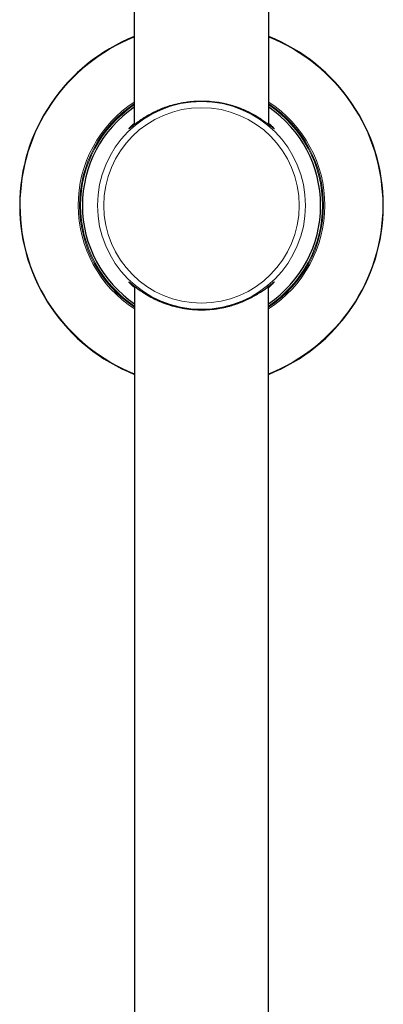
# Model space of a CAD drawing. Header units: millimetres. Extents: x 8 to 2236, y 12 to 2208.
# Tile 79 of 165: x 1091 to 1151, y 1932 to 2093. Entities that reach past the tile are written whole.
import ezdxf

# ---------------------------------------------------------------- set-up
doc = ezdxf.new("R2010")
doc.units = ezdxf.units.MM

msp = doc.modelspace()

# ---------------------------------------------------------------- linework, layer by layer
at = {"color": 7, "linetype": 'Continuous', "lineweight": 30}
for p, q in [((1110.02, 2124.75), (1110.02, 2076.03)), ((1132.02, 2076.03), (1132.02, 2124.75)), ((1110.02, 2076.23), (1110.01, 2076.22)), ((1110.03, 2076.04), (1110.02, 2076.03)), ((1110.05, 2076.06), (1110.03, 2076.04)), ((1110.01, 2049.54), (1110.03, 2049.52)), ((1110.03, 2049.52), (1110.05, 2049.51)), ((1110.07, 2049.5), (1110.07, 1920.08)), ((1131.97, 1894.54), (1131.97, 2049.5))]:
    msp.add_line(p, q, dxfattribs=at)
at = {"color": 252, "linetype": 'Continuous', "lineweight": 0}
msp.add_line((1132.25, 2076.03), (1132.04, 2076.22), dxfattribs=at)
for radius in [17.02, 16.01]:
    msp.add_circle((1121.02, 2062.78), radius, dxfattribs=at)
at = {"color": 7, "linetype": 'Continuous', "lineweight": 30}
for radius, start, end in [(29.76, 111.6923, 248.4112), (29.76, 291.5888, 68.3077), (19.5, 124.34, 235.8377), (19.5, 304.1623, 55.66)]:
    msp.add_arc((1121.02, 2062.78), radius, start, end, dxfattribs=at)
at = {"color": 252, "linetype": 'Continuous', "lineweight": 0}
for radius, start, end in [(29.68, 111.7575, 248.3464), (29.68, 291.6536, 68.2425), (20.19, 123.0195, 237.1496), (19.96, 123.4487, 236.7232), (19.8, 123.749, 236.4248), (20.19, 302.8504, 56.9805), (19.96, 303.2768, 56.5513), (19.8, 303.5752, 56.251)]:
    msp.add_arc((1121.02, 2062.78), radius, start, end, dxfattribs=at)
at = {"color": 7, "linetype": 'Continuous', "lineweight": 30}
for points, knots in [([(1110.04, 2076.05), (1110.13, 2076.11), (1110.3, 2076.25), (1110.62, 2076.48), (1110.96, 2076.72), (1111.34, 2076.98), (1111.75, 2077.24), (1112.15, 2077.48), (1112.54, 2077.7), (1112.91, 2077.89), (1113.29, 2078.09), (1113.69, 2078.27), (1114.1, 2078.46), (1114.53, 2078.64), (1114.98, 2078.81), (1115.49, 2078.99), (1116.07, 2079.17), (1116.73, 2079.35), (1117.4, 2079.5), (1118.08, 2079.63), (1118.74, 2079.73), (1119.37, 2079.8), (1119.98, 2079.85), (1120.59, 2079.88), (1121.2, 2079.88), (1121.8, 2079.86), (1122.38, 2079.83), (1122.95, 2079.77), (1123.49, 2079.71), (1124.02, 2079.62), (1124.55, 2079.52), (1125.07, 2079.4), (1125.59, 2079.27), (1126.1, 2079.13), (1126.6, 2078.97), (1127.09, 2078.79), (1127.57, 2078.61), (1128.03, 2078.42), (1128.49, 2078.21), (1128.96, 2077.98), (1129.43, 2077.73), (1129.87, 2077.49), (1130.28, 2077.24), (1130.67, 2077), (1131.02, 2076.76), (1131.34, 2076.54), (1131.63, 2076.33), (1131.89, 2076.13), (1132.09, 2075.97), (1132.2, 2075.89), (1132.23, 2075.86)], [0, 0, 0, 0, 0.022226, 0.046116, 0.070007, 0.094082, 0.118158, 0.142354, 0.160546, 0.17881, 0.197073, 0.215465, 0.233858, 0.252385, 0.270912, 0.289523, 0.31438, 0.339236, 0.363612, 0.387988, 0.412098, 0.432898, 0.453604, 0.474311, 0.494752, 0.515193, 0.535535, 0.554281, 0.57304, 0.591786, 0.61077, 0.629768, 0.648753, 0.668409, 0.688078, 0.707735, 0.727599, 0.747475, 0.767341, 0.790478, 0.813468, 0.836458, 0.859087, 0.881715, 0.904189, 0.925617, 0.946911, 0.968204, 0.989186, 1, 1, 1, 1]), ([(1109.63, 2075.72), (1109.67, 2075.76), (1109.78, 2075.85), (1109.92, 2075.96), (1110.01, 2076.02)], [0, 0, 0, 0, 0.40368, 1, 1, 1, 1]), ([(1132.04, 2076.22), (1132.04, 2076.22), (1132.03, 2076.22), (1132.02, 2076.23), (1132.02, 2076.23)], [0, 0, 0, 0, 0.233032, 1, 1, 1, 1]), ([(1132.85, 2075.37), (1132.85, 2075.37), (1132.85, 2075.37), (1132.85, 2075.37), (1132.84, 2075.38), (1132.81, 2075.4), (1132.78, 2075.43), (1132.73, 2075.46), (1132.67, 2075.51), (1132.6, 2075.57), (1132.52, 2075.63), (1132.43, 2075.7), (1132.33, 2075.78), (1132.26, 2075.84), (1132.22, 2075.87)], [0, 0, 0, 0, 0.010793, 0.063293, 0.126839, 0.201356, 0.285442, 0.376992, 0.474002, 0.574971, 0.678898, 0.785131, 0.893227, 1, 1, 1, 1]), ([(1109.64, 2075.73), (1109.63, 2075.72), (1109.58, 2075.69), (1109.51, 2075.63), (1109.43, 2075.56), (1109.36, 2075.51), (1109.3, 2075.46), (1109.26, 2075.42), (1109.22, 2075.4), (1109.2, 2075.38), (1109.19, 2075.37), (1109.19, 2075.37), (1109.19, 2075.37)], [0, 0, 0, 0, 0.035722, 0.16908, 0.299648, 0.427288, 0.55147, 0.67025, 0.774127, 0.868227, 0.948968, 1, 1, 1, 1]), ([(1109.19, 2050.2), (1109.19, 2050.2), (1109.19, 2050.2), (1109.19, 2050.19), (1109.2, 2050.18), (1109.23, 2050.17), (1109.26, 2050.14), (1109.3, 2050.11), (1109.36, 2050.06), (1109.42, 2050.01), (1109.5, 2049.95), (1109.57, 2049.89), (1109.62, 2049.85), (1109.64, 2049.83)], [0, 0, 0, 0, 0.003197, 0.066613, 0.143386, 0.233494, 0.335179, 0.445641, 0.562089, 0.679784, 0.802757, 0.929083, 1, 1, 1, 1]), ([(1132.2, 2049.68), (1132.23, 2049.7), (1132.31, 2049.76), (1132.41, 2049.85), (1132.51, 2049.92), (1132.59, 2049.99), (1132.67, 2050.05), (1132.73, 2050.1), (1132.78, 2050.14), (1132.81, 2050.17), (1132.84, 2050.19), (1132.85, 2050.2), (1132.85, 2050.2), (1132.85, 2050.2)], [0, 0, 0, 0, 0.101278, 0.209913, 0.317256, 0.423043, 0.526957, 0.62855, 0.72712, 0.810586, 0.886088, 0.950929, 1, 1, 1, 1]), ([(1109.63, 2049.84), (1109.68, 2049.81), (1109.78, 2049.72), (1109.92, 2049.61), (1110, 2049.55)], [0, 0, 0, 0, 0.399629, 1, 1, 1, 1]), ([(1110.07, 2049.29), (1110.05, 2049.3), (1110.04, 2049.32), (1110.02, 2049.33), (1110.02, 2049.33)], [0, 0, 0, 0, 0.805145, 1, 1, 1, 1]), ([(1110.04, 2049.52), (1110.12, 2049.45), (1110.3, 2049.32), (1110.62, 2049.09), (1110.96, 2048.84), (1111.34, 2048.59), (1111.75, 2048.33), (1112.15, 2048.09), (1112.54, 2047.87), (1112.91, 2047.67), (1113.29, 2047.48), (1113.69, 2047.29), (1114.1, 2047.11), (1114.53, 2046.93), (1114.98, 2046.76), (1115.49, 2046.58), (1116.07, 2046.4), (1116.73, 2046.22), (1117.4, 2046.06), (1118.08, 2045.93), (1118.74, 2045.83), (1119.37, 2045.76), (1119.98, 2045.72), (1120.59, 2045.69), (1121.2, 2045.69), (1121.8, 2045.7), (1122.38, 2045.74), (1122.95, 2045.79), (1123.49, 2045.86), (1124.02, 2045.95), (1124.55, 2046.05), (1125.07, 2046.16), (1125.59, 2046.29), (1126.1, 2046.44), (1126.6, 2046.6), (1127.09, 2046.77), (1127.57, 2046.96), (1128.03, 2047.15), (1128.49, 2047.36), (1128.96, 2047.59), (1129.43, 2047.83), (1129.87, 2048.08), (1130.28, 2048.33), (1130.67, 2048.57), (1131.02, 2048.81), (1131.34, 2049.03), (1131.63, 2049.24), (1131.89, 2049.44), (1132.08, 2049.59), (1132.18, 2049.66), (1132.21, 2049.68)], [0, 0, 0, 0, 0.022558, 0.046507, 0.070456, 0.09459, 0.118725, 0.14298, 0.161217, 0.179525, 0.197833, 0.21627, 0.234708, 0.25328, 0.271853, 0.290509, 0.315427, 0.340343, 0.364779, 0.389214, 0.413383, 0.434235, 0.454992, 0.475748, 0.49624, 0.516731, 0.537123, 0.555914, 0.574719, 0.593511, 0.612542, 0.631586, 0.650618, 0.670322, 0.690038, 0.709744, 0.729657, 0.749581, 0.769495, 0.792689, 0.815735, 0.838782, 0.861466, 0.884149, 0.906678, 0.928159, 0.949505, 0.97085, 0.991883, 1, 1, 1, 1]), ([(1132.25, 2049.54), (1132.18, 2049.48), (1132.09, 2049.4), (1131.99, 2049.31), (1131.97, 2049.29)], [0, 0, 0, 0, 0.790259, 1, 1, 1, 1])]:
    msp.add_open_spline(points, degree=3, knots=knots, dxfattribs=at)
at = {"color": 252, "linetype": 'Continuous', "lineweight": 0}
for points, knots in [([(1110.01, 2076.22), (1109.95, 2076.17), (1109.82, 2076.06), (1109.66, 2075.91), (1109.5, 2075.76), (1109.37, 2075.63), (1109.27, 2075.52), (1109.18, 2075.43), (1109.12, 2075.35), (1109.09, 2075.31), (1109.1, 2075.31), (1109.15, 2075.34), (1109.22, 2075.39), (1109.32, 2075.47), (1109.42, 2075.56), (1109.52, 2075.64), (1109.6, 2075.7), (1109.63, 2075.72)], [0, 0, 0, 0, 0.059213, 0.125268, 0.191277, 0.258179, 0.325134, 0.392023, 0.473098, 0.554168, 0.634035, 0.713903, 0.793112, 0.851409, 0.909749, 0.968053, 1, 1, 1, 1]), ([(1110.01, 2076.02), (1110.01, 2076.03), (1110.02, 2076.03), (1110.03, 2076.04), (1110.04, 2076.05)], [0, 0, 0, 0, 0.47775, 1, 1, 1, 1]), ([(1132.23, 2075.86), (1132.27, 2075.83), (1132.37, 2075.75), (1132.5, 2075.64), (1132.64, 2075.54), (1132.74, 2075.45), (1132.82, 2075.39), (1132.88, 2075.34), (1132.93, 2075.31), (1132.95, 2075.31), (1132.94, 2075.32), (1132.92, 2075.35), (1132.88, 2075.41), (1132.81, 2075.48), (1132.72, 2075.57), (1132.61, 2075.69), (1132.46, 2075.84), (1132.32, 2075.96), (1132.25, 2076.03)], [0, 0, 0, 0, 0.036835, 0.112452, 0.172687, 0.232962, 0.293188, 0.354307, 0.415479, 0.476594, 0.536889, 0.597238, 0.657537, 0.718745, 0.780003, 0.841219, 0.920449, 1, 1, 1, 1]), ([(1110.02, 2049.33), (1109.95, 2049.39), (1109.83, 2049.5), (1109.66, 2049.66), (1109.5, 2049.8), (1109.37, 2049.93), (1109.27, 2050.04), (1109.18, 2050.14), (1109.12, 2050.21), (1109.09, 2050.26), (1109.1, 2050.26), (1109.15, 2050.23), (1109.22, 2050.17), (1109.32, 2050.1), (1109.42, 2050.01), (1109.53, 2049.93), (1109.6, 2049.87), (1109.63, 2049.84)], [0, 0, 0, 0, 0.062543, 0.128225, 0.193861, 0.260385, 0.326961, 0.393472, 0.474088, 0.5547, 0.634115, 0.713532, 0.792293, 0.85026, 0.908271, 0.966245, 1, 1, 1, 1]), ([(1132.21, 2049.68), (1132.25, 2049.72), (1132.36, 2049.81), (1132.5, 2049.92), (1132.64, 2050.03), (1132.74, 2050.11), (1132.82, 2050.18), (1132.88, 2050.23), (1132.93, 2050.25), (1132.95, 2050.26), (1132.94, 2050.25), (1132.92, 2050.21), (1132.88, 2050.16), (1132.81, 2050.09), (1132.72, 2050), (1132.61, 2049.88), (1132.46, 2049.73), (1132.32, 2049.6), (1132.25, 2049.54)], [0, 0, 0, 0, 0.046223, 0.121103, 0.18075, 0.240438, 0.300078, 0.360601, 0.421176, 0.481695, 0.541403, 0.601164, 0.660875, 0.721486, 0.782147, 0.842767, 0.921224, 1, 1, 1, 1]), ([(1110, 2049.55), (1110.01, 2049.54), (1110.02, 2049.53), (1110.03, 2049.53), (1110.04, 2049.52)], [0, 0, 0, 0, 0.595979, 1, 1, 1, 1])]:
    msp.add_open_spline(points, degree=3, knots=knots, dxfattribs=at)

doc.saveas('drawing.dxf')
